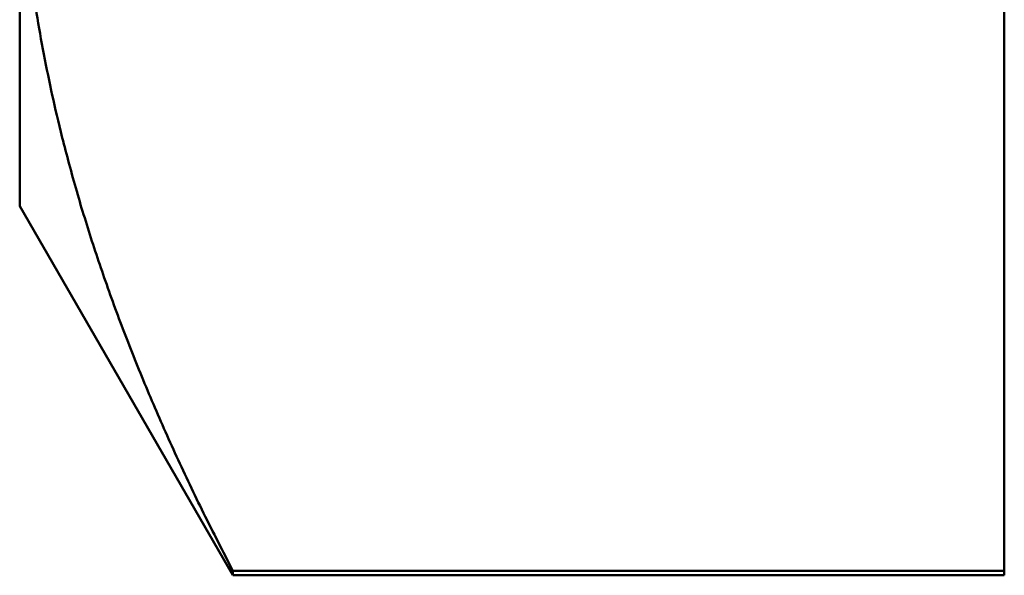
# Model space of a CAD drawing. Header units: millimetres. Extents: x -117 to 734, y -69 to 356.
# Tile 12 of 20: x 47.18 to 55.18, y 182.35 to 186.87. Entities that reach past the tile are written whole.
import ezdxf

# ---------------------------------------------------------------- set-up
doc = ezdxf.new("R2010")
doc.units = ezdxf.units.MM
doc.layers.add('Видимый контур (ГОСТ)', color=7, linetype='Continuous', lineweight=50)

msp = doc.modelspace()

# ---------------------------------------------------------------- linework, layer by layer
at = {"layer": 'Видимый контур (ГОСТ)'}
for p, q in [((55.1831, 182.3895), (55.1831, 194.8795)), ((47.1831, 188.6345), (47.1831, 185.3521)), ((47.1831, 185.3521), (48.9151, 182.3521)), ((48.9151, 182.3521), (48.9151, 182.3895)), ((48.9151, 182.3895), (55.1831, 182.3895)), ((48.9151, 182.3521), (55.1831, 182.3521)), ((55.1831, 182.3895), (55.1831, 182.3521))]:
    msp.add_line(p, q, dxfattribs=at)
msp.add_rational_spline([(47.1831, 188.6345), (47.1831, 185.6921), (48.9151, 182.3895)], [1, 1.03618555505, 1.01173739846], degree=2, dxfattribs=at)

doc.saveas('drawing.dxf')
